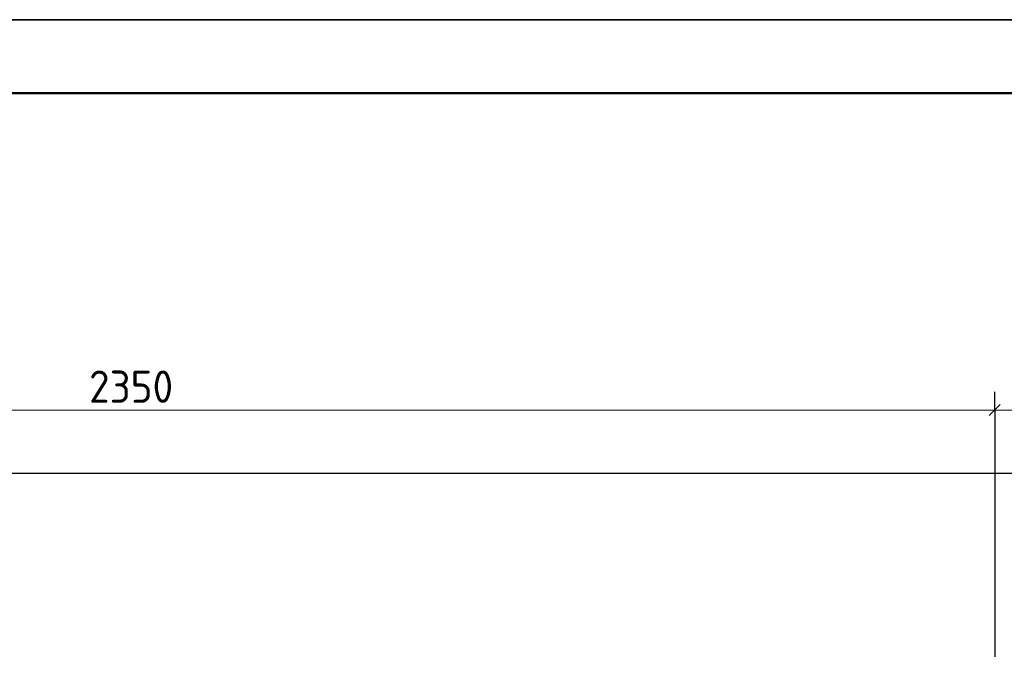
# Model space of a CAD drawing. Header units: millimetres. Extents: x 0 to 21000, y -5 to 14850.
# Tile 5 of 23: x 5371 to 8725, y 12653 to 14850. Entities that reach past the tile are written whole.
import ezdxf

# ---------------------------------------------------------------- set-up
doc = ezdxf.new("R2010")
doc.units = ezdxf.units.MM
doc.layers.add('Standard', color=7, linetype='Continuous', lineweight=25)
doc.layers.add('Размерная линия_ общее', color=7, linetype='Continuous', lineweight=13)
doc.styles.add('ISOCPEUR', font='txt')

msp = doc.modelspace()

# ---------------------------------------------------------------- linework, layer by layer
at = {"layer": 'Standard', "color": 7, "linetype": 'Continuous', "lineweight": 25, "transparency": 33554687}
msp.add_lwpolyline([(0, 0), (21000, 0), (21000, 14850), (0, 14850), (0, 0)], close=True, dxfattribs=at)
at = {"layer": 'Standard', "color": 7, "linetype": 'Continuous', "lineweight": 35, "transparency": 33554687}
msp.add_lwpolyline([(21000, 14850), (0, 14850), (0, 0), (21000, 0), (21000, 14850)], dxfattribs=at)
at = {"layer": 'Standard', "color": 7, "linetype": 'Continuous', "lineweight": 50, "transparency": 33554687}
msp.add_lwpolyline([(1000, 14600), (20750, 14600), (20750, 250), (1000, 250), (1000, 14600)], close=True, dxfattribs=at)
at = {"layer": 'Standard', "color": 254, "linetype": 'Continuous', "lineweight": 25, "true_color": 0xc4c4ff, "transparency": 33554687}
msp.add_lwpolyline([(1586.4, 8737.5), (19874.7, 8737.5), (19874.7, 13303.3), (1586.4, 13303.3), (1586.4, 8737.5)], dxfattribs=at)
at = {"layer": 'Размерная линия_ общее', "color": 253, "linetype": 'Continuous', "lineweight": -3, "true_color": 0xa0a0a0, "transparency": 33554687}
for q in [(8692.9, 13582.1), (8692.9, 13457.1), (8692.9, 12678.4)]:
    msp.add_line((8692.9, 13519.6), q, dxfattribs=at)
at = {"layer": 'Размерная линия_ общее', "color": 7, "linetype": 'Continuous', "lineweight": 25, "transparency": 33554687}
msp.add_line((8674.2, 13500.8), (8711.7, 13538.3), dxfattribs=at)
at = {"layer": 'Размерная линия_ общее', "color": 7, "linetype": 'Continuous', "lineweight": 13, "transparency": 33554687}
for p, q in [((2817.9, 13519.6), (8692.9, 13519.6)), ((8692.9, 13519.6), (13942.9, 13519.6))]:
    msp.add_line(p, q, dxfattribs=at)

# ---------------------------------------------------------------- texts
at = {"layer": 'Размерная линия_ общее', "color": 7, "linetype": 'Continuous', "lineweight": 25, "transparency": 33554687, "insert": (5606.9, 13544.6), "char_height": 110, "width": 359.047, "attachment_point": 7, "style": 'ISOCPEUR'}
msp.add_mtext('\\W0.93;2350', dxfattribs=at)

doc.saveas('drawing.dxf')
